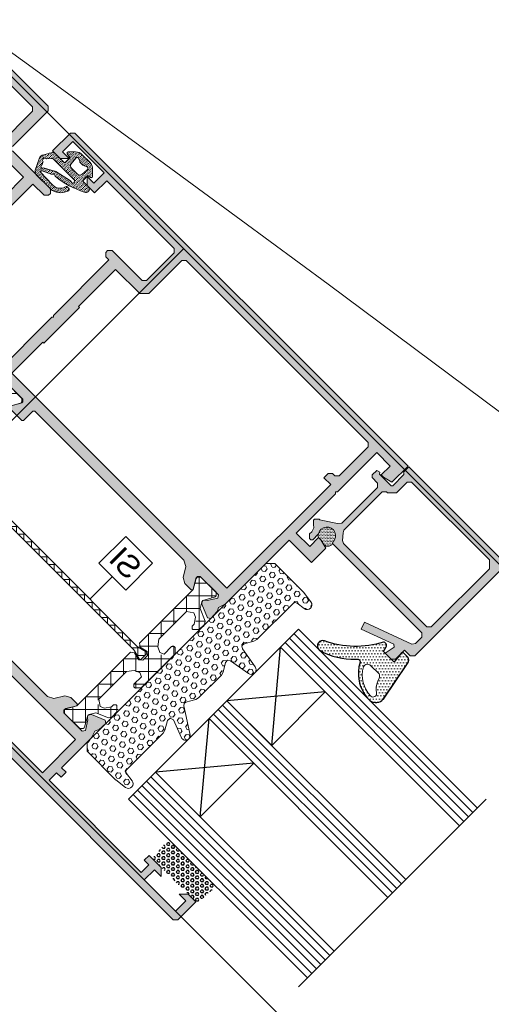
# Model space of a CAD drawing. Header units: metres. Extents: x -115250 to 1551995, y -140807 to 374743.
# Tile 110 of 205: x 114530 to 114604, y 78756 to 78912. Entities that reach past the tile are written whole.
import ezdxf
from ezdxf.enums import TextEntityAlignment as Align

# ---------------------------------------------------------------- set-up
doc = ezdxf.new("R2010")
doc.units = ezdxf.units.M
doc.header["$LTSCALE"] = 100
doc.linetypes.add('0103aDVOJČERCHOVANÁ', pattern=[6.2, 3, -1, 0.1, -1, 0.1, -1])
doc.linetypes.add('{ Wide Dash }', pattern=[12, 4, -2, 4, -2])
for name, color, linetype, lineweight in [('010-pomocna', 30, 'Continuous', 15), ('910-dvere', 7, 'Continuous', 15), ('910-tenka', 4, 'Continuous', 15), ('MB-kreskowanie', 251, 'Continuous', 9), ('MB-profile', 7, 'Continuous', 9), ('MB-uszczelki_tworzywa', 251, 'Continuous', 9)]:
    doc.layers.add(name, color=color, linetype=linetype, lineweight=lineweight)
doc.styles.add('ARIALCE', font='arial.ttf', dxfattribs={"width": 0.8})
pattern_1 = [(315, (132.234, 168.8437), (1.414214, 1.414214), []), (45, (132.234, 168.8437), (-1.414214, 1.414214), [])]

# ---------------------------------------------------------------- blocks, each defined once
blk = doc.blocks.new('K518730X')
at = {"layer": 'MB-profile'}
h = blk.add_hatch(color=256, dxfattribs=at)
h.paths.add_polyline_path([(-44, 77), (-44.5, 76.5), (-44.5, 68.5), (-45, 68), (-53.5, 68), (-54, 67.5), (-54, 67.1), (-53.5, 66.6), (-51, 66.6), (-51, 54.2), (-50.8, 54), (-51, 53.8), (-51, 41.15), (-50.98, 41.02), (-50.64, 39.99), (-50.78, 39.63), (-50.94, 39.38), (-50.99, 37.88), (-50.57, 37.59), (-48.39, 38.52), (-48.24, 38.66), (-48.1, 38.93), (-48.1, 39.02), (-48.14, 39.17), (-48.27, 39.4), (-48.37, 39.4), (-48.54, 39.49), (-49.49, 40.94), (-49.2, 41.4), (-45.1, 41.4), (-44.8, 41.1), (-44.8, 40.79), (-45.21, 40.12), (-45.76, 39.18), (-45.6, 38.9), (-42.8, 38.9), (-42.6, 39.1), (-42.6, 41.2), (-42.4, 41.4), (-14.47, 41.4), (-13.62, 40.92), (-12.86, 39.68), (-12.68, 39.38), (-11.83, 38.9), (-10.4, 38.9), (-10.24, 39.18), (-10.79, 40.12), (-11.2, 40.79), (-11.2, 41.1), (-10.9, 41.4), (-6.8, 41.4), (-6.51, 40.94), (-7.46, 39.49), (-7.77, 39.33), (-7.86, 39.17), (-7.9, 39.02), (-7.9, 38.93), (-7.76, 38.66), (-7.61, 38.52), (-5.43, 37.59), (-5.01, 37.88), (-5.06, 39.38), (-5.22, 39.63), (-5.36, 39.99), (-5.02, 41.02), (-5, 41.24), (-5, 55.4), (0, 55.4), (0, 58.6), (-1.5, 59), (-2, 59), (-2, 57), (-5, 57), (-5, 65.8), (-5.2, 66), (-5, 66.2), (-5, 75), (-2, 75), (-2, 73), (-1.5, 73), (0, 73.4), (0, 77)])
h.paths.add_polyline_path([(-7.1, 75.2), (-6.6, 74.7), (-6.6, 68.2), (-7.1, 67.7), (-7.6, 67.7), (-8.1, 67.2), (-8.1, 66.3), (-6.6, 66.3), (-6.6, 43.1), (-49.2, 43.1), (-49.2, 50), (-49, 50), (-49, 58), (-49.2, 58), (-49.2, 66.3), (-43.8, 66.3), (-42.8, 67.3), (-42.8, 74.7), (-42.3, 75.2)], flags=16)
for points in [[(0, 77), (-44, 77), (-44.5, 76.5), (-44.5, 68.5)], [(-45, 68), (-53.5, 68), (-54, 67.5), (-54, 67.1), (-53.5, 66.6), (-51, 66.6), (-51, 54.2)]]:
    blk.add_lwpolyline(points, dxfattribs=at)
blk.add_lwpolyline([(-42.3, 75.2), (-7.1, 75.2), (-6.6, 74.7), (-6.6, 68.2), (-7.1, 67.7), (-7.6, 67.7), (-8.1, 67.2), (-8.1, 66.3), (-6.6, 66.3), (-6.6, 43.1), (-49.2, 43.1), (-49.2, 50), (-49, 50), (-49, 58), (-49.2, 58), (-49.2, 66.3), (-43.8, 66.3), (-42.8, 67.3), (-42.8, 74.7)], close=True, dxfattribs=at)
blk = doc.blocks.new('120880')
at = {"layer": 'MB-kreskowanie'}
h = blk.add_hatch(dxfattribs=at)
h.set_pattern_fill('DOTS', color=256, scale=0.15, angle=0.15, style=0)
h.set_pattern_definition([(269.85, (-0.0007, 9e-06), (-0.238436, -0.1184387), [0, -0.238125])])
h.paths.add_polyline_path([(-5.7, 1), (-7, 1, -0.414214), (-7.3, 1.3), (-7.3, 1.57, -0.315299), (-6.97, 2.04, -0.092374), (-2, 3.54, -0.187864), (-1.83, 3.49, 0.492952), (-1.37, 3.63, -0.193685), (-1.24, 3.76), (0.15, 4.41, 0.785181), (0.09, 4.7), (-2.5, 4.81, 0.279675), (-4.14, 3.92), (-4.2, 3.82, 0.162278), (-4.22, 3.7, -0.449784), (-4.52, 3.36), (-4.75, 3.36, -0.57735), (-5.01, 3.81), (-4.75, 4.27, -0.267949), (-2.58, 5.51), (0.26, 5.51, -0.274087), (1, 5.09), (1.83, 3.36, -0.255583), (1.78, 2.41), (1.03, 1.19, -0.310447), (0.75, 1), (-1.3, 1, 0.414214), (-1.5, 0.8), (-1.5, -0.1, 0.36397), (-1.42, -0.2), (-0.77, -0.31, -0.606815), (-0.66, -0.65), (-1.47, -1.46, -0.198912), (-2.53, -1.9), (-4.24, -1.9, -0.198912), (-5.3, -1.46), (-6.14, -0.62, -0.606815), (-6.04, -0.28), (-5.58, -0.2, 0.36397), (-5.5, -0.1), (-5.5, 0.8, 0.414214)])
h.paths.add_polyline_path([(-4.45, 1.8), (0.11, 1.8, 0.223821), (0.5, 1.98), (0.94, 2.51, -0.191176), (1.1, 2.6, 0.8039), (1.15, 3.22, -0.213351), (1, 3.35), (0.86, 3.67, -0.156149), (0.84, 3.82, 0.928044), (0.32, 3.97, -0.183859), (0.21, 3.83), (-1.27, 3.03, -0.065921), (-1.47, 2.96), (-4.13, 2.32, -0.205743), (-4.29, 2.35, 1.340749)], flags=16)
h.paths.add_polyline_path([(-4.68, 0.35), (-4.8, -0.77, 0.612801), (-4.35, -1.06), (-4.02, -0.87, -0.131652), (-3.77, -0.8), (-3.24, -0.8, -0.131652), (-2.99, -0.87), (-2.65, -1.06, 0.612801), (-2.2, -0.77), (-2.32, 0.35, 0.383864), (-2.82, 0.8), (-4.18, 0.8, 0.383864)], flags=16)
at = {"layer": 'MB-uszczelki_tworzywa'}
blk.add_lwpolyline([(-4.14, 3.92), (-4.2, 3.82, 0.162278), (-4.22, 3.7, -0.449784), (-4.52, 3.36), (-4.75, 3.36, -0.57735), (-5.01, 3.81), (-4.75, 4.27, -0.268812), (-2.58, 5.5), (0.26, 5.5, -0.270399), (1, 5.08), (1.83, 3.36, -0.255583), (1.78, 2.41), (1.03, 1.19, -0.310447), (0.75, 1), (-1.3, 1, 0.414214), (-1.5, 0.8), (-1.5, -0.1, 0.36397), (-1.42, -0.2), (-0.77, -0.31, -0.606815), (-0.66, -0.65), (-1.47, -1.46, -0.198912), (-2.53, -1.9), (-4.24, -1.9, -0.198912), (-5.3, -1.46), (-6.14, -0.62, -0.606815), (-6.04, -0.28), (-5.58, -0.2, 0.36397), (-5.5, -0.1), (-5.5, 0.8, 0.414214), (-5.7, 1), (-7, 1, -0.414214), (-7.3, 1.3), (-7.3, 1.57, -0.315299), (-6.97, 2.04, -0.092374), (-2, 3.54, -0.187864), (-1.83, 3.49, 0.492952), (-1.37, 3.63, -0.193685), (-1.24, 3.76), (0.15, 4.41, 0.785181), (0.09, 4.7), (-2.5, 4.81, 0.279675)], format="xyb", close=True, dxfattribs=at)
for points in [[(0.84, 3.82, 0.156149), (0.86, 3.67), (1, 3.35, 0.213351), (1.15, 3.22, -0.8039), (1.1, 2.6, 0.191176), (0.94, 2.51), (0.5, 1.98, -0.223821), (0.11, 1.8), (-4.45, 1.8, -1.340749), (-4.29, 2.35, 0.205743), (-4.13, 2.32), (-1.47, 2.96, 0.065921), (-1.27, 3.03), (0.21, 3.83, 0.183859), (0.32, 3.97, -0.928044), (0.84, 3.82)], [(-2.82, 0.8, -0.383864), (-2.32, 0.35), (-2.2, -0.77, -0.612801), (-2.65, -1.06), (-2.99, -0.87, 0.131652), (-3.24, -0.8), (-3.77, -0.8, 0.131652), (-4.02, -0.87), (-4.35, -1.06, -0.612801), (-4.8, -0.77), (-4.68, 0.35, -0.383864), (-4.18, 0.8), (-2.82, 0.8)]]:
    blk.add_lwpolyline(points, format="xyb", dxfattribs=at)
blk = doc.blocks.new('120541')
at = {"layer": 'MB-kreskowanie'}
h = blk.add_hatch(dxfattribs=at)
h.set_pattern_fill('DOTS', color=256, scale=0.3, angle=45, style=0)
h.set_pattern_definition([(45, (-4995.6635, -1667.54833), (-0.168379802, 0.505139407), [0, -0.47625])])
h.paths.add_polyline_path([(-0.4, 0), (-0.62, 0.83, 0.578617), (-1.46, 1.05, -0.167825), (-8.19, -5.39, 0.893973), (-7.6, -6.99, 0.128874), (-2.65, -3.99), (-2.6, -3.9, -0.489944), (-1.82, -3.79, 0.282302), (3.42, -7.02, 0.422272), (4.9, -5.32), (3.65, 1.36, 0.392504), (2.86, 2.1), (2, 2.1, 0.388879), (1.8, 1.92), (1.8, 1.88), (1.95, 0.22, -0.440011), (1.75, 0)])
h.paths.add_polyline_path([(1.61, -3, -0.25538), (2.11, -3.46), (2.28, -3.96, 0.15902), (3.45, -5.4, -0.733477), (3.2, -6.39, -0.276303), (-0.92, -3.94, -0.522754), (-0.27, -3)], flags=16)
at = {"layer": 'MB-uszczelki_tworzywa'}
for points in [[(3.57, -7, 0.393362), (4.9, -5.32), (3.65, 1.36, 0.392504), (2.86, 2.1), (2, 2.1, 0.440011), (1.8, 1.88), (1.95, 0.22, -0.440011), (1.75, 0), (-0.4, 0), (-0.62, 0.83, 0.578617), (-1.46, 1.05, -0.167825), (-8.19, -5.39, 0.726076), (-7.95, -7), (-7.67, -7, 0.020331), (-7.6, -6.99, 0.128874), (-2.65, -3.99, 0.538806), (-2.65, -3.99), (-2.6, -3.9, -0.489944), (-1.82, -3.79, 0.263323), (3, -7)], [(-0.27, -3, 0.522754), (-0.92, -3.94, 0.276303), (3.2, -6.39, 0.733477), (3.45, -5.4, -0.15902), (2.28, -3.96), (2.11, -3.46, 0.254785), (1.61, -3)]]:
    blk.add_lwpolyline(points, format="xyb", close=True, dxfattribs=at)
blk = doc.blocks.new('K431623X')
at = {"layer": 'MB-kreskowanie'}
h = blk.add_hatch(dxfattribs=at)
h.set_pattern_fill('DOTS', color=256, scale=0.15, angle=225, style=0)
h.set_pattern_definition([(315, (6292.63268, -1738.73219), (-0.084189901, -0.252569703), [0, -0.238125])])
h.paths.add_polyline_path([(16.93, 0.09), (17.1, 0.24, -0.567637), (18.17, -0.84), (18, -1.47), (18, -2, -0.174497), (17.59, -2.43, -1.365765)])
at = {"layer": 'MB-profile'}
h = blk.add_hatch(color=256, dxfattribs=at)
h.paths.add_polyline_path([(17.6, 20.7), (19.04, 20.7), (19.51, 20.37), (22.34, 12.59), (23.46, 13.01), (21.51, 18.37), (21.79, 18.7), (23.5, 18.4), (23.5, 19.7), (23, 20.2), (21, 20.2), (21, 21.5), (20.5, 22), (0.5, 22), (0, 21.5), (0, 0.2), (1.2, 0.2), (1.2, 0.3), (1.4, 0.5), (3.9, 0.5), (4.1, 0.3), (4.1, -2.3), (3.85, -2.44), (4, -3), (5, -3), (5.3, -2.7), (5.3, -1.5), (5.8, -1), (13.82, -1), (14.31, -1.45), (15.63, -3.41), (15.9, -3.85), (15.9, -4), (16.4, -4.5), (16.6, -4.5), (17.1, -4.05), (17.46, -3.61), (17.89, -3.45), (18.11, -3.4), (18.6, -3.4), (19.1, -2.9), (19.1, -2.6), (18.9, -2.4), (17.68, -2.4), (17.59, -2.43, -1.365765), (16.93, 0.09), (17.1, 0.24), (17.1, 20.2)])
h.paths.add_polyline_path([(15.9, 20.1), (15.9, 1.45), (15.63, 1.01), (14.74, 0.22), (14.33, 0), (5.8, 0), (5.3, 0.5), (5.3, 0.7), (4.3, 1.7), (1.9, 1.7), (1.4, 2.2), (1.4, 19.6), (2.4, 20.6), (15.4, 20.6)], flags=16)
at = {"layer": 'MB-profile', "lineweight": 0}
blk.add_lwpolyline([(17.59, -2.43, -1.365765), (16.93, 0.09), (17.1, 0.24), (17.1, 20.2), (17.6, 20.7), (19.04, 20.7), (19.51, 20.37), (22.34, 12.59), (23.46, 13.01), (21.51, 18.37), (21.79, 18.7), (23.5, 18.4), (23.5, 19.7), (23, 20.2), (21, 20.2), (21, 21.5), (20.5, 22), (0.5, 22), (0, 21.5), (0, 0.2), (1.2, 0.2), (1.2, 0.3), (1.4, 0.5), (3.9, 0.5), (4.1, 0.3), (4.1, -2.3), (3.85, -2.44), (4, -3), (5, -3), (5.3, -2.7), (5.3, -1.5), (5.8, -1), (13.82, -1), (14.31, -1.45), (15.63, -3.41), (15.9, -3.85), (15.9, -4), (16.4, -4.5), (16.6, -4.5), (17.1, -4.05), (17.46, -3.61), (17.89, -3.45), (18.11, -3.4), (18.6, -3.4), (19.1, -2.9), (19.1, -2.6), (18.9, -2.4), (17.68, -2.4)], format="xyb", close=True, dxfattribs=at)
blk.add_lwpolyline([(1.4, 2.2), (1.9, 1.7), (4.3, 1.7), (5.3, 0.7), (5.3, 0.5), (5.8, 0), (14.33, 0), (14.74, 0.22), (15.63, 1.01), (15.9, 1.45), (15.9, 20.1), (15.4, 20.6), (2.4, 20.6), (1.4, 19.6)], close=True, dxfattribs=at)
at = {"layer": 'MB-uszczelki_tworzywa'}
blk.add_lwpolyline([(16.93, 0.09), (17.1, 0.24, -0.57454), (18.16, -0.85), (18, -1.47), (18, -2, -0.174497), (17.59, -2.43, -1.365765)], format="xyb", close=True, dxfattribs=at)
blk = doc.blocks.new('120927')
at = {"layer": 'MB-kreskowanie'}
h = blk.add_hatch(dxfattribs=at)
h.set_pattern_fill('HEX', color=256, scale=0.15, angle=292.5003, style=0)
h.set_pattern_definition([(292.500345, (-3099.4923, 6776.1693), (0.76209616, 0.31567594), [0.47625, -0.9525]), (52.500345, (-3099.4923, 6776.1693), (-0.654431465, 0.50215667), [0.47625, -0.9525]), (352.500345, (-3099.31, 6775.7293), (0.1076647, 0.81783261), [0.47625, -0.9525])])
edge = h.paths.add_edge_path()
edge.add_arc((22.08, -16.75), 0.75, 96.1527, 153.3766)
edge.add_line((21.41, -16.41), (22.46, -19.85))
edge.add_line((22.46, -19.85), (22.29, -20.39))
edge.add_line((22.29, -20.39), (21.73, -20.43))
edge.add_line((21.73, -20.43), (20.35, -19.63))
edge.add_line((20.35, -19.63), (19.85, -19.5))
edge.add_line((19.85, -19.5), (11.46, -19.5))
edge.add_line((11.46, -19.5), (11.23, -19.07))
edge.add_line((11.23, -19.07), (11.05, -17.65))
edge.add_arc((10.3, -17.75), 0.75, 7.5, 172.5)
edge.add_line((9.56, -17.65), (9.31, -19.57))
edge.add_line((9.31, -19.57), (9.3, -19.63))
edge.add_line((9.3, -19.63), (9.3, -26))
edge.add_line((9.3, -26), (10.3, -27))
edge.add_line((10.3, -27), (50.3, -27))
edge.add_line((50.3, -27), (51.3, -26))
edge.add_line((51.3, -26), (51.3, -19.63))
edge.add_line((51.3, -19.63), (51.3, -19.57))
edge.add_line((51.3, -19.57), (51.05, -17.65))
edge.add_arc((50.3, -17.75), 0.75, 7.5, 172.5)
edge.add_line((49.56, -17.65), (49.34, -19.33))
edge.add_line((49.34, -19.33), (48.88, -19.5))
edge.add_line((48.88, -19.5), (40.76, -19.5))
edge.add_line((40.76, -19.5), (40.26, -19.63))
edge.add_line((40.26, -19.63), (38.87, -20.43))
edge.add_line((38.87, -20.43), (38.4, -20.45))
edge.add_line((38.4, -20.45), (38.13, -20.07))
edge.add_line((38.13, -20.07), (37.55, -16.65))
edge.add_arc((36.8, -16.75), 0.75, 7.5, 172.5)
edge.add_line((36.06, -16.65), (35.48, -20.07))
edge.add_line((35.48, -20.07), (35.2, -20.45))
edge.add_line((35.2, -20.45), (34.73, -20.43))
edge.add_line((34.73, -20.43), (33.35, -19.63))
edge.add_line((33.35, -19.63), (32.85, -19.5))
edge.add_line((32.85, -19.5), (27.76, -19.5))
edge.add_line((27.76, -19.5), (27.26, -19.63))
edge.add_line((27.26, -19.63), (25.61, -20.58))
edge.add_line((25.61, -20.58), (25.18, -20.24))
edge.add_line((25.18, -20.24), (22.79, -16.47))
edge.add_arc((22.02, -16.86), 0.859, 27.1727, 91.6352)
at = {"layer": 'MB-uszczelki_tworzywa'}
blk.add_lwpolyline([(47.51, -27), (50.3, -27), (51.3, -26), (51.3, -19.63), (51.3, -19.57), (51.05, -17.65, 0.876976), (49.56, -17.65), (49.37, -19.07), (49.21, -19.38), (48.88, -19.5), (40.76, -19.5), (40.26, -19.63), (38.87, -20.43), (38.4, -20.45), (38.13, -20.07), (37.55, -16.65, 0.098903), (37.45, -16.37, 0.268026), (36.8, -16, 0.375827), (36.06, -16.65), (35.48, -20.07), (35.2, -20.45), (34.73, -20.43), (33.35, -19.63), (32.85, -19.5), (27.76, -19.5), (27.26, -19.63), (25.87, -20.43), (25.48, -20.48), (25.18, -20.24), (22.79, -16.47, 0.288931), (22, -16, 0.470522), (21.36, -16.96), (22.46, -19.85), (22.29, -20.39), (21.73, -20.43), (20.35, -19.63), (19.85, -19.5), (11.73, -19.5), (11.4, -19.38), (11.23, -19.07), (11.05, -17.65, 0.876976), (9.56, -17.65), (9.31, -19.57), (9.3, -19.63), (9.3, -26), (10.3, -27), (13.1, -27), (14.26, -27), (46.34, -27)], format="xyb", close=True, dxfattribs=at)
blk = doc.blocks.new('K718730X')
at = {"layer": 'MB-profile'}
h = blk.add_hatch(color=256, dxfattribs=at)
h.paths.add_polyline_path([(44, 0), (44.5, 0.5), (44.5, 8.5), (45, 9), (53.5, 9), (54, 9.5), (54, 9.9), (53.5, 10.4), (51, 10.4), (51, 22.8), (50.8, 23), (51, 23.2), (51, 35.85), (50.98, 35.98), (50.64, 37.01), (50.78, 37.37), (50.94, 37.62), (50.99, 39.12), (50.57, 39.41), (48.39, 38.48), (48.24, 38.34), (48.1, 38.07), (48.1, 37.98), (48.14, 37.83), (48.27, 37.6), (48.37, 37.6), (48.54, 37.51), (49.49, 36.06), (49.2, 35.6), (45.1, 35.6), (44.8, 35.9), (44.8, 36.12), (44.84, 36.28), (45.21, 36.88), (45.76, 37.82), (45.6, 38.1), (42.8, 38.1), (42.6, 37.9), (42.6, 35.8), (42.4, 35.6), (14.47, 35.6), (13.62, 36.08), (12.86, 37.32), (12.68, 37.62), (11.83, 38.1), (10.4, 38.1), (10.24, 37.82), (10.79, 36.88), (11.16, 36.28), (11.2, 36.12), (11.2, 35.9), (10.9, 35.6), (6.8, 35.6), (6.51, 36.06), (7.46, 37.51), (7.63, 37.6), (7.73, 37.6), (7.86, 37.83), (7.9, 37.98), (7.9, 38.07), (7.76, 38.34), (7.61, 38.48), (5.43, 39.41), (5.01, 39.12), (5.06, 37.62), (5.22, 37.37), (5.36, 37.01), (5.02, 35.98), (5, 35.76), (5, 21.6), (0, 21.6), (0, 18.4), (1.5, 18), (2, 18), (2, 20), (5, 20), (5, 11.2), (5.2, 11), (5, 10.8), (5, 2), (2, 2), (2, 4), (1.5, 4), (0, 3.6), (0, 0)])
h.paths.add_polyline_path([(7.1, 1.8), (6.6, 2.3), (6.6, 8.8), (7.1, 9.3), (7.6, 9.3), (8.1, 9.8), (8.1, 10.7), (6.6, 10.7), (6.6, 33.9), (49.2, 33.9), (49.2, 27), (49, 27), (49, 19), (49.2, 19), (49.2, 10.7), (43.8, 10.7), (42.8, 9.7), (42.8, 2.3), (42.3, 1.8)], flags=16)
for points in [[(0, 0), (44, 0), (44.5, 0.5), (44.5, 8.5)], [(45, 9), (53.5, 9), (54, 9.5), (54, 9.9), (53.5, 10.4), (51, 10.4), (51, 22.8)]]:
    blk.add_lwpolyline(points, dxfattribs=at)
blk.add_lwpolyline([(42.3, 1.8), (7.1, 1.8), (6.6, 2.3), (6.6, 8.8), (7.1, 9.3), (7.6, 9.3), (8.1, 9.8), (8.1, 10.7), (6.6, 10.7), (6.6, 33.9), (49.2, 33.9), (49.2, 27), (49, 27), (49, 19), (49.2, 19), (49.2, 10.7), (43.8, 10.7), (42.8, 9.7), (42.8, 2.3)], close=True, dxfattribs=at)
blk = doc.blocks.new('K718744X')
at = {"layer": 'MB-kreskowanie'}
h = blk.add_hatch(dxfattribs=at)
h.set_pattern_fill('_U', color=256, scale=2, angle=315, style=0, double=1, pattern_type=0)
h.set_pattern_definition(pattern_1)
edge = h.paths.add_edge_path()
edge.add_line((-0.75, -26.15), (-0.55, -26.15))
edge.add_arc((-0.55, -25.85), 0.3, 270, 360)
edge.add_line((-0.25, -25.85), (-0.25, -24.17))
edge.add_arc((0.15, -24.17), 0.4, 409.1678, 540, ccw=False)
edge.add_arc((1.85, -22.2), 2.2, 589.1678, 614.5959)
edge.add_arc((1, -25.29), 1, 360, 434.5959, ccw=False)
edge.add_line((2, -25.29), (2, -31.48))
edge.add_arc((1.3, -31.48), 0.7, 246, 360, ccw=False)
edge.add_line((1.02, -32.12), (0.34, -31.82))
edge.add_arc((0.75, -30.9), 1, 540, 606, ccw=False)
edge.add_line((-0.25, -30.9), (-0.25, -30.45))
edge.add_arc((-0.55, -30.45), 0.3, 360, 450)
edge.add_line((-0.55, -30.15), (-0.75, -30.15))
edge.add_arc((-0.75, -30.85), 0.7, 450, 540)
edge.add_line((-1.45, -30.85), (-1.45, -32.01))
edge.add_arc((-0.95, -32.01), 0.5, 540, 606)
edge.add_line((-1.15, -32.46), (0.81, -33.34))
edge.add_arc((0.4, -34.25), 1, 360, 426, ccw=False)
edge.add_line((1.4, -34.25), (1.4, -34.43))
edge.add_line((1.4, -34.43), (1.5, -34.62))
edge.add_arc((1.32, -34.71), 0.2, 267.0021, 387.0022, ccw=False)
edge.add_line((1.31, -34.91), (1.23, -34.9))
edge.add_line((1.23, -34.9), (0.48, -36.2))
edge.add_arc((0.65, -36.3), 0.2, 510, 540)
edge.add_line((0.45, -36.3), (0.45, -36.5))
edge.add_arc((0.85, -36.5), 0.4, 540, 630)
edge.add_line((0.85, -36.9), (4.25, -36.9))
edge.add_arc((4.25, -36.5), 0.4, 630, 720)
edge.add_line((4.65, -36.5), (4.65, -36.3))
edge.add_arc((4.45, -36.3), 0.2, 360, 390)
edge.add_line((4.62, -36.2), (4.29, -35.62))
edge.add_line((4.29, -35.62), (3.73, -34.7))
edge.add_arc((3.9, -34.6), 0.2, 529.7254, 571.3955, ccw=False)
edge.add_arc((4, -34.52), 0.3, 540, 548.3854, ccw=False)
edge.add_line((3.7, -34.52), (3.7, -22.65))
edge.add_arc((3.3, -22.65), 0.4, 360, 464.5569)
edge.add_line((3.2, -22.26), (1.95, -22.59))
edge.add_arc((1.85, -22.2), 0.4, 180, 284.5569, ccw=False)
edge.add_line((1.45, -22.2), (1.45, -21.1))
edge.add_arc((1.85, -21.1), 0.4, 435.4431, 540, ccw=False)
edge.add_line((1.95, -20.71), (3.2, -21.04))
edge.add_arc((3.3, -20.65), 0.4, 615.4431, 720)
edge.add_line((3.7, -20.65), (3.7, -8.78))
edge.add_arc((4, -8.78), 0.3, 531.4295, 540, ccw=False)
edge.add_arc((3.9, -8.7), 0.2, 508.6045, 549.9957, ccw=False)
edge.add_line((3.73, -8.6), (4.29, -7.69))
edge.add_line((4.29, -7.69), (4.62, -7.1))
edge.add_arc((4.45, -7), 0.2, 330, 360)
edge.add_line((4.65, -7), (4.65, -6.8))
edge.add_arc((4.25, -6.8), 0.4, 360, 450)
edge.add_line((4.25, -6.4), (0.85, -6.4))
edge.add_arc((0.85, -6.8), 0.4, 450, 540)
edge.add_line((0.45, -6.8), (0.45, -7))
edge.add_arc((0.65, -7), 0.2, 540, 570)
edge.add_line((0.48, -7.1), (1.23, -8.4))
edge.add_line((1.23, -8.4), (1.31, -8.39))
edge.add_arc((1.32, -8.59), 0.2, 332.9978, 452.9979, ccw=False)
edge.add_line((1.5, -8.68), (1.4, -8.87))
edge.add_line((1.4, -8.87), (1.4, -9.05))
edge.add_arc((0.4, -9.05), 1, 294, 360, ccw=False)
edge.add_line((0.81, -9.96), (-1.15, -10.84))
edge.add_arc((-0.95, -11.29), 0.5, 474, 540)
edge.add_line((-1.45, -11.29), (-1.45, -12.45))
edge.add_arc((-0.75, -12.45), 0.7, 540, 630)
edge.add_line((-0.75, -13.15), (-0.55, -13.15))
edge.add_arc((-0.55, -12.85), 0.3, 270, 360)
edge.add_line((-0.25, -12.85), (-0.25, -12.4))
edge.add_arc((0.75, -12.4), 1, 474, 540, ccw=False)
edge.add_line((0.34, -11.48), (1.02, -11.18))
edge.add_arc((1.3, -11.82), 0.7, 360, 474, ccw=False)
edge.add_line((2, -11.82), (2, -18.01))
edge.add_arc((1, -18.01), 1, 285.4041, 360, ccw=False)
edge.add_arc((1.85, -21.1), 2.2, 465.4041, 490.8322)
edge.add_arc((0.15, -19.13), 0.4, 180, 310.8322, ccw=False)
edge.add_line((-0.25, -19.13), (-0.25, -17.45))
edge.add_arc((-0.55, -17.45), 0.3, 360, 450)
edge.add_line((-0.55, -17.15), (-0.75, -17.15))
edge.add_arc((-0.75, -17.85), 0.7, 450, 540)
edge.add_line((-1.45, -17.85), (-1.45, -25.45))
edge.add_arc((-0.75, -25.45), 0.7, 540, 630)
h = blk.add_hatch(dxfattribs=at)
h.set_pattern_fill('_U', color=256, scale=2, angle=315, style=0, double=1, pattern_type=0)
h.set_pattern_definition(pattern_1)
edge = h.paths.add_edge_path()
edge.add_arc((46.65, -22.2), 2.2, 285.4041, 310.8322)
edge.add_arc((48.35, -24.17), 0.4, 360, 490.8322, ccw=False)
edge.add_line((48.75, -24.17), (48.75, -25.85))
edge.add_arc((49.05, -25.85), 0.3, 540, 630)
edge.add_line((49.05, -26.15), (49.25, -26.15))
edge.add_arc((49.25, -25.45), 0.7, 270, 360)
edge.add_line((49.95, -25.45), (49.95, -17.85))
edge.add_arc((49.25, -17.85), 0.7, 360, 450)
edge.add_line((49.25, -17.15), (49.05, -17.15))
edge.add_arc((49.05, -17.45), 0.3, 450, 540)
edge.add_line((48.75, -17.45), (48.75, -19.13))
edge.add_arc((48.35, -19.13), 0.4, 229.1678, 360, ccw=False)
edge.add_arc((46.65, -21.1), 2.2, 409.1678, 434.5959)
edge.add_arc((47.5, -18.01), 1, 540, 614.5959, ccw=False)
edge.add_line((46.5, -18.01), (46.5, -11.82))
edge.add_arc((47.2, -11.82), 0.7, 426, 540, ccw=False)
edge.add_line((47.48, -11.18), (48.16, -11.48))
edge.add_arc((47.75, -12.4), 1, 360, 426, ccw=False)
edge.add_line((48.75, -12.4), (48.75, -12.85))
edge.add_arc((49.05, -12.85), 0.3, 540, 630)
edge.add_line((49.05, -13.15), (49.25, -13.15))
edge.add_arc((49.25, -12.45), 0.7, 270, 360)
edge.add_line((49.95, -12.45), (49.95, -11.29))
edge.add_arc((49.45, -11.29), 0.5, 360, 426)
edge.add_line((49.65, -10.84), (47.69, -9.96))
edge.add_arc((48.1, -9.05), 1, 540, 606, ccw=False)
edge.add_line((47.1, -9.05), (47.1, -8.86))
edge.add_line((47.1, -8.86), (47.01, -8.68))
edge.add_arc((47.19, -8.59), 0.2, 447.0021, 567.0022, ccw=False)
edge.add_line((47.2, -8.39), (47.27, -8.4))
edge.add_line((47.27, -8.4), (48.02, -7.1))
edge.add_arc((47.85, -7), 0.2, 330, 360)
edge.add_line((48.05, -7), (48.05, -6.8))
edge.add_arc((47.65, -6.8), 0.4, 360, 450)
edge.add_line((47.65, -6.4), (44.25, -6.4))
edge.add_arc((44.25, -6.8), 0.4, 450, 540)
edge.add_line((43.85, -6.8), (43.85, -7))
edge.add_arc((44.05, -7), 0.2, 540, 570)
edge.add_line((43.88, -7.1), (44.12, -7.52))
edge.add_line((44.12, -7.52), (44.78, -8.6))
edge.add_arc((44.6, -8.7), 0.2, 345.7013, 391.3955, ccw=False)
edge.add_arc((44.5, -8.78), 0.3, 360, 365.8918, ccw=False)
edge.add_line((44.8, -8.78), (44.8, -20.65))
edge.add_arc((45.2, -20.65), 0.4, 540, 644.5569)
edge.add_line((45.3, -21.04), (46.55, -20.71))
edge.add_arc((46.65, -21.1), 0.4, 360, 464.5569, ccw=False)
edge.add_line((47.05, -21.1), (47.05, -22.2))
edge.add_arc((46.65, -22.2), 0.4, 255.4431, 360, ccw=False)
edge.add_line((46.55, -22.59), (45.3, -22.26))
edge.add_arc((45.2, -22.65), 0.4, 435.4431, 540)
edge.add_line((44.8, -22.65), (44.8, -34.52))
edge.add_arc((44.5, -34.52), 0.3, 355.1717, 360, ccw=False)
edge.add_arc((44.61, -34.6), 0.2, 328.6045, 375.7154, ccw=False)
edge.add_line((44.78, -34.7), (44.1, -35.82))
edge.add_line((44.1, -35.82), (43.88, -36.2))
edge.add_arc((44.05, -36.3), 0.2, 510, 540)
edge.add_line((43.85, -36.3), (43.85, -36.5))
edge.add_arc((44.25, -36.5), 0.4, 540, 630)
edge.add_line((44.25, -36.9), (47.65, -36.9))
edge.add_arc((47.65, -36.5), 0.4, 270, 360)
edge.add_line((48.05, -36.5), (48.05, -36.3))
edge.add_arc((47.85, -36.3), 0.2, 360, 390)
edge.add_line((48.02, -36.2), (47.27, -34.9))
edge.add_line((47.27, -34.9), (47.2, -34.91))
edge.add_arc((47.19, -34.71), 0.2, 152.9978, 272.9979, ccw=False)
edge.add_line((47.01, -34.62), (47.1, -34.44))
edge.add_line((47.1, -34.44), (47.1, -34.25))
edge.add_arc((48.1, -34.25), 1, 474, 540, ccw=False)
edge.add_line((47.69, -33.34), (49.65, -32.46))
edge.add_arc((49.45, -32.01), 0.5, 294, 360)
edge.add_line((49.95, -32.01), (49.95, -30.85))
edge.add_arc((49.25, -30.85), 0.7, 360, 450)
edge.add_line((49.25, -30.15), (49.05, -30.15))
edge.add_arc((49.05, -30.45), 0.3, 450, 540)
edge.add_line((48.75, -30.45), (48.75, -30.9))
edge.add_arc((47.75, -30.9), 1, 294, 360, ccw=False)
edge.add_line((48.16, -31.82), (47.48, -32.12))
edge.add_arc((47.2, -31.48), 0.7, 180, 294, ccw=False)
edge.add_line((46.5, -31.48), (46.5, -25.29))
edge.add_arc((47.5, -25.29), 1, 465.4041, 540, ccw=False)
h = blk.add_hatch(dxfattribs=at)
h.set_pattern_fill('_USER', color=256, scale=1.2, angle=45, style=0, double=1, pattern_type=0)
h.set_pattern_definition([(45, (-9755.0016, -3151.7916), (-0.84852814, 0.84852814), []), (135, (-9755.0016, -3151.7916), (-0.84852814, -0.84852814), [])])
h.paths.add_polyline_path([(44.96, -22.05, -0.065543), (45.09, -22.07), (46.5, -22.44, 0.493053), (46.75, -22.25), (46.75, -21.05, 0.493053), (46.5, -20.86), (45.09, -21.23, -0.065395), (44.97, -21.25), (3.54, -21.25, -0.065543), (3.41, -21.23), (2.01, -20.86, 0.493053), (1.76, -21.05), (1.76, -22.25, 0.493053), (2.01, -22.44), (3.41, -22.07, -0.065395), (3.54, -22.05)])
at = {"layer": 'MB-profile'}
h = blk.add_hatch(color=256, dxfattribs=at)
h.paths.add_polyline_path([(49.58, -10.21), (49.99, -9.92), (49.94, -8.42), (49.79, -8.17), (49.65, -7.81), (49.98, -6.8), (50, -6.65), (50, 0), (51, 0), (51, 1.1), (50, 1.1), (50, 2.8), (70.6, 2.8), (70.6, 1.1), (69.6, 1.1), (69.6, 0), (72.3, 0), (73.3, 1), (71.8, 1), (71.8, 3.3), (78.8, 3.3), (78.8, 1), (77.3, 1), (78.3, 0), (80, 0), (80, 4), (79.5, 4.5), (5.5, 4.5), (5, 4), (5, -4), (4.5, -4.5), (-4, -4.5), (-4.5, -5), (-4.5, -5.4), (-4, -5.9), (-1.5, -5.9), (-1.5, -6.56), (-1.48, -6.78), (-1.14, -7.81), (-1.28, -8.17), (-1.44, -8.42), (-1.49, -9.92), (-1.07, -10.21), (1.11, -9.28), (1.26, -9.14), (1.4, -8.78), (1.36, -8.63), (1.13, -8.4), (0.96, -8.31), (0.01, -6.86), (0.3, -6.4), (4.4, -6.4), (4.7, -6.7), (4.7, -6.92), (4.66, -7.08), (3.74, -8.63), (3.9, -8.9), (6.7, -8.9), (6.9, -8.7), (6.9, -6.6), (7.1, -6.4), (40.46, -6.4), (41.39, -6.88), (42.33, -8.42), (43.18, -8.9), (44.6, -8.9), (44.76, -8.63), (43.85, -7.08), (43.8, -6.92), (43.8, -6.7), (44.1, -6.4), (48.2, -6.4), (48.49, -6.86), (47.55, -8.31), (47.37, -8.4), (47.14, -8.63), (47.1, -8.78), (47.24, -9.14), (47.39, -9.28)])
h.paths.add_polyline_path([(48.4, -4.7), (6.7, -4.7), (6.7, 2.7), (48.4, 2.7)], flags=16)
h = blk.add_hatch(color=256, dxfattribs=at)
h.paths.add_polyline_path([(55, -72.5), (55, -68.9), (53.5, -68.5), (53, -68.5), (53, -70.5), (50, -70.5), (50, -61.7), (49.8, -61.5), (50, -61.3), (50, -52.5), (53, -52.5), (53, -54.5), (53.5, -54.5), (55, -54.1), (55, -50.9), (50, -50.9), (50, -36.65), (49.98, -36.49), (49.65, -35.49), (49.79, -35.13), (49.94, -34.88), (50, -33.38), (49.58, -33.09), (47.39, -34.02), (47.24, -34.16), (47.1, -34.52), (47.14, -34.67), (47.37, -34.9), (47.55, -34.99), (48.49, -36.44), (48.2, -36.9), (44.11, -36.9), (43.81, -36.6), (43.81, -36.38), (43.85, -36.22), (44.76, -34.67), (44.61, -34.4), (43.19, -34.4), (42.33, -34.88), (41.39, -36.42), (40.47, -36.9), (7.1, -36.9), (6.9, -36.7), (6.9, -34.6), (6.7, -34.4), (3.9, -34.4), (3.74, -34.67), (4.7, -36.3), (4.7, -36.6), (4.4, -36.9), (4.25, -36.9), (0.85, -36.9), (0.3, -36.9), (0.01, -36.44), (0.96, -34.99), (1.13, -34.9), (1.36, -34.67), (1.4, -34.52), (1.26, -34.16), (1.11, -34.02), (-1.07, -33.09), (-1.49, -33.38), (-1.44, -34.88), (-1.28, -35.13), (-1.14, -35.49), (-1.48, -36.52), (-1.5, -36.74), (-1.5, -49.3), (-1.3, -49.5), (-1.5, -49.7), (-1.5, -62.1), (-2.2, -62.1), (-2.7, -62.6), (-2.7, -63), (-2.2, -63.5), (4.5, -63.5), (5, -64), (5, -70.2), (4.5, -70.7), (-10.6, -70.7), (-10.6, -68), (-12.3, -68), (-13.3, -69), (-11.8, -69), (-11.8, -71.3), (-18.8, -71.3), (-18.8, -69), (-17.3, -69), (-18.3, -68), (-20, -68), (-20, -72), (-19.5, -72.5)])
h.paths.add_polyline_path([(48.4, -61.8), (46.9, -61.8), (46.9, -62.7), (47.4, -63.2), (47.9, -63.2), (48.4, -63.7), (48.4, -70.2), (47.9, -70.7), (7.2, -70.7), (6.7, -70.2), (6.7, -62.8), (5.7, -61.8), (0.3, -61.8), (0.3, -53.5), (0.5, -53.5), (0.5, -45.5), (0.3, -45.5), (0.3, -38.6), (48.4, -38.6)], flags=16)
at = {"layer": 'MB-profile', "lineweight": 0}
for points in [[(7.1, -6.4), (40.46, -6.4), (41.39, -6.88), (42.33, -8.42), (43.18, -8.9), (44.6, -8.9), (44.76, -8.63), (43.85, -7.08), (43.8, -6.92), (43.8, -6.7), (44.1, -6.4), (48.2, -6.4), (48.49, -6.86), (47.55, -8.31), (47.37, -8.4), (47.14, -8.63), (47.1, -8.78), (47.24, -9.14), (47.39, -9.28), (49.58, -10.21), (49.99, -9.92), (49.94, -8.42), (49.79, -8.17), (49.65, -7.81), (49.98, -6.8), (50, -6.65), (50, 0), (51, 0), (51, 1.1), (50, 1.1), (50, 2.8), (70.6, 2.8), (70.6, 1.1), (69.6, 1.1), (69.6, 0), (72.3, 0), (73.3, 1), (71.8, 1), (71.8, 3.3), (78.8, 3.3), (78.8, 1), (77.3, 1), (78.3, 0), (80, 0), (80, 4), (79.5, 4.5), (5.5, 4.5)], [(-11.8, -71.3), (-11.8, -69), (-13.3, -69), (-12.3, -68), (-10.6, -68), (-10.6, -70.7), (4.5, -70.7), (5, -70.2), (5, -64), (4.5, -63.5), (-2.2, -63.5), (-2.7, -63), (-2.7, -62.6), (-2.2, -62.1), (-1.5, -62.1), (-1.5, -49.7), (-1.3, -49.5), (-1.5, -49.3), (-1.5, -36.74)], [(0.3, -36.9), (4.4, -36.9), (4.7, -36.6), (4.7, -36.38), (4.66, -36.22), (3.74, -34.67)], [(3.9, -34.4), (6.7, -34.4), (6.9, -34.6), (6.9, -36.7), (7.1, -36.9), (40.47, -36.9), (41.39, -36.42), (42.33, -34.88), (43.19, -34.4), (44.61, -34.4), (44.76, -34.67), (43.85, -36.22), (43.81, -36.38), (43.81, -36.6), (44.11, -36.9), (48.2, -36.9), (48.49, -36.44), (47.55, -34.99), (47.37, -34.9), (47.14, -34.67), (47.1, -34.52), (47.24, -34.16), (47.39, -34.02), (49.58, -33.09), (50, -33.38), (49.94, -34.88), (49.79, -35.13), (49.65, -35.49), (49.98, -36.49), (50, -36.65), (50, -50.9), (55, -50.9), (55, -54.1), (53.5, -54.5), (53, -54.5), (53, -52.5), (50, -52.5), (50, -61.3), (49.8, -61.5), (50, -61.7), (50, -70.5), (53, -70.5), (53, -68.5), (53.5, -68.5), (55, -68.9), (55, -72.5), (-19.5, -72.5), (-20, -72), (-20, -68), (-18.3, -68), (-17.3, -69), (-18.8, -69), (-18.8, -71.3), (-11.8, -71.3)]]:
    blk.add_lwpolyline(points, dxfattribs=at)
for points in [[(48.4, 2.7), (48.4, -4.7), (6.7, -4.7), (6.7, 2.7)], [(0.5, -45.5), (0.5, -53.5), (0.3, -53.5), (0.3, -61.8), (5.7, -61.8), (6.7, -62.8), (6.7, -70.2), (7.2, -70.7), (47.9, -70.7), (48.4, -70.2), (48.4, -63.7), (47.9, -63.2), (47.4, -63.2), (46.9, -62.7), (46.9, -61.8), (48.4, -61.8), (48.4, -38.6), (0.3, -38.6), (0.3, -45.5)]]:
    blk.add_lwpolyline(points, close=True, dxfattribs=at)
at = {"layer": 'MB-uszczelki_tworzywa'}
blk.add_lwpolyline([(0.85, -36.9), (4.25, -36.9), (4.65, -36.5), (4.65, -36.3), (4.62, -36.2), (3.74, -34.67)], dxfattribs=at)
blk.add_lwpolyline([(49.05, -17.15), (49.25, -17.15), (49.95, -17.85), (49.95, -25.45), (49.25, -26.15), (49.05, -26.15), (48.75, -25.85), (48.75, -24.17), (48.09, -23.86), (47.23, -24.32), (46.5, -25.29), (46.5, -31.48), (47.48, -32.12), (48.16, -31.82), (48.75, -30.9), (48.75, -30.45), (49.05, -30.15), (49.25, -30.15), (49.95, -30.85), (49.95, -32.01), (49.65, -32.46), (47.69, -33.34), (47.1, -34.25), (47.1, -34.52), (47.14, -34.67), (48.02, -36.2), (48.05, -36.3), (48.05, -36.5), (47.65, -36.9), (44.25, -36.9), (43.85, -36.5), (43.85, -36.3), (43.88, -36.2), (44.76, -34.67), (44.8, -34.52), (44.8, -22.65), (45.3, -22.26), (46.55, -22.59), (47.05, -22.2), (47.05, -21.1), (46.55, -20.71), (45.3, -21.04), (44.8, -20.65), (44.8, -8.78), (44.76, -8.63), (43.88, -7.1), (43.85, -7), (43.85, -6.8), (44.25, -6.4), (47.65, -6.4), (48.05, -6.8), (48.05, -7), (48.02, -7.1), (47.14, -8.63), (47.1, -8.78), (47.1, -9.05), (47.69, -9.96), (49.65, -10.84), (49.95, -11.29), (49.95, -12.45), (49.25, -13.15), (49.05, -13.15), (48.75, -12.85), (48.75, -12.4), (48.16, -11.48), (47.48, -11.18), (46.5, -11.82), (46.5, -18.01), (47.23, -18.98), (48.09, -19.44), (48.75, -19.13), (48.75, -17.45)], close=True, dxfattribs=at)
blk.add_lwpolyline([(44.96, -22.05), (3.54, -22.05, 0.065543), (3.41, -22.07), (2.01, -22.44, -0.493053), (1.76, -22.25), (1.76, -21.05, -0.493053), (2.01, -20.86), (3.41, -21.23, 0.065543), (3.54, -21.25), (44.96, -21.25, 0.065543), (45.09, -21.23), (46.5, -20.86, -0.493053), (46.75, -21.05), (46.75, -22.25, -0.493053), (46.5, -22.44), (45.09, -22.07, 0.065543), (44.96, -22.05)], format="xyb", close=True, dxfattribs=at)

msp = doc.modelspace()

# ---------------------------------------------------------------- hatches: boundary and pattern name
h = msp.add_hatch()
h.set_pattern_fill('HEX', color=256, scale=0.08, angle=270, style=0)
h.set_pattern_definition([(180, (114411.66205, 79242.6626), (1e-16, 0.4399408), [0.254, -0.508]), (60, (114411.66205, 79242.6626), (0.3809999, -0.2199704), [0.254, -0.508]), (120, (114411.40805, 79242.6626), (0.3809999, 0.2199704), [0.254, -0.508])])
edge = h.paths.add_edge_path()
edge.add_line((114558.01, 78772.68), (114560.6, 78774.89))
edge.add_arc((114560.4, 78775.12), 0.3, 671.6981, 765)
edge.add_line((114560.61, 78775.33), (114559.73, 78776.22))
edge.add_line((114559.73, 78776.22), (114559.09, 78776.72))
edge.add_line((114559.09, 78776.72), (114557.94, 78777.86))
edge.add_line((114557.94, 78777.86), (114557.53, 78778.41))
edge.add_line((114557.53, 78778.41), (114556.65, 78779.3))
edge.add_line((114556.65, 78779.3), (114556.1, 78779.7))
edge.add_line((114556.1, 78779.7), (114554.96, 78780.85))
edge.add_line((114554.96, 78780.85), (114554.45, 78781.49))
edge.add_line((114554.45, 78781.49), (114553.57, 78782.38))
edge.add_arc((114553.36, 78782.16), 0.3, 405, 498.3019)
edge.add_line((114553.13, 78782.36), (114550.92, 78779.77))
edge.add_arc((114551.14, 78779.57), 0.3, 498.3019, 585)
edge.add_line((114550.93, 78779.36), (114557.6, 78772.69))
edge.add_arc((114557.81, 78772.9), 0.3, 585, 671.6981)

# ---------------------------------------------------------------- linework, layer by layer
for p, q in [((114555.65, 78876), (114502.61, 78822.97)), ((114544.4, 78824.14), (114540.87, 78820.61)), ((114572.43, 78814.42), (114600.73, 78786.14)), ((114573.14, 78815.13), (114601.43, 78786.85)), ((114571.73, 78813.71), (114600.02, 78785.43)), ((114561.12, 78803.11), (114589.41, 78774.83)), ((114561.83, 78803.81), (114590.12, 78775.53)), ((114560.41, 78802.4), (114588.71, 78774.12)), ((114550.52, 78792.5), (114578.8, 78764.21)), ((114549.1, 78791.08), (114577.39, 78762.8)), ((114549.81, 78791.79), (114578.09, 78763.51)), ((114547.69, 78789.67), (114575.97, 78761.39)), ((114548.4, 78790.38), (114576.68, 78762.09)), ((114573.85, 78759.27), (114603.55, 78788.96))]:
    msp.add_line(p, q)
for points in [[(114546.52, 78822.02), (114542.28, 78826.26), (114546.52, 78830.51), (114550.77, 78826.26)], [(114562.54, 78804.52), (114571.02, 78813.01), (114578.09, 78805.93), (114569.61, 78797.45)], [(114551.22, 78793.21), (114559.71, 78801.69), (114566.78, 78794.62), (114558.3, 78786.14)]]:
    msp.add_lwpolyline(points, close=True)
for points in [[(114599.31, 78784.72), (114571.02, 78813.01), (114573.85, 78815.83), (114602.14, 78787.55)], [(114569.61, 78797.45), (114571.02, 78813.01), (114578.09, 78805.93), (114562.54, 78804.52)], [(114587.99, 78773.41), (114559.71, 78801.69), (114562.54, 78804.52), (114590.82, 78776.24)], [(114558.3, 78786.14), (114559.71, 78801.69), (114566.78, 78794.62), (114551.22, 78793.21)], [(114575.27, 78760.68), (114546.98, 78788.96), (114551.22, 78793.21), (114579.51, 78764.92)]]:
    msp.add_lwpolyline(points)
msp.add_lwpolyline([(114585.14, 78804.54, 0.393362), (114587.27, 78804.79), (114591.11, 78810.39, 0.392504), (114591.07, 78811.48), (114590.47, 78812.09, 0.440011), (114590.17, 78812.08), (114589.1, 78810.8, -0.440011), (114588.8, 78810.78), (114587.28, 78812.3), (114587.71, 78813.04, 0.578617), (114587.28, 78813.79, -0.167825), (114577.96, 78814, 0.726076), (114577, 78812.69), (114577.2, 78812.49, 0.020331), (114577.25, 78812.45, 0.128874), (114582.87, 78811.07, 0.538806), (114582.87, 78811.07), (114582.97, 78811.1, -0.489944), (114583.61, 78810.63, 0.263323), (114584.74, 78804.95)], format="xyb", close=True)
at = {"layer": '010-pomocna', "color": 0, "linetype": '{ Wide Dash }', "flags": 128}
for points in [[(116926.69, 73944.28), (116926.69, 74409.32, 0.414216), (111276.48, 80059.48), (109626.67, 80059.48)], [(116826.69, 73944.28), (116826.69, 74409.32, 0.414216), (111276.49, 79959.48), (109626.67, 79959.48)]]:
    msp.add_lwpolyline(points, format="xyb", dxfattribs=at)
at = {"layer": '910-dvere', "color": 0, "linetype": 'Continuous'}
msp.add_lwpolyline([(114520.22, 78911.42), (114467.18, 78858.37), (115725.84, 77599.71), (115778.88, 77652.76)], close=True, dxfattribs=at)
at = {"layer": '910-tenka', "color": 0, "linetype": '0103aDVOJČERCHOVANÁ', "flags": 128}
msp.add_lwpolyline([(117006.22, 74490.32, 0.410375), (111284.83, 80139.54), (109626.67, 80139.48)], format="xyb", dxfattribs=at)

# ---------------------------------------------------------------- block references
at = {"xscale": -1}
for name, p, rotation in [('K518730X', (114448.69, 78875.23), 314.9999999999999), ('K718730X', (114503.14, 78929.68), 134.9999999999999), ('K718744X', (114501.02, 78829.27), 134.9999999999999), ('120927', (114552.21, 78771.57), 225)]:
    msp.add_blockref(name, p, dxfattribs=dict(at, rotation=rotation))
for name, p, rotation in [('120880', (114536.51, 78891.35), 135), ('K431623X', (114591.17, 78841.65), 225), ('120541', (114587.57, 78812.02), 315)]:
    msp.add_blockref(name, p, dxfattribs=dict(rotation=rotation))

# ---------------------------------------------------------------- texts
at = {"style": 'ARIALCE', "text_generation_flag": 2}
msp.add_text('SI', height=3.5, rotation=315, dxfattribs=at).set_placement((114545.27, 78825.08), align=Align.CENTER)

doc.saveas('drawing.dxf')
